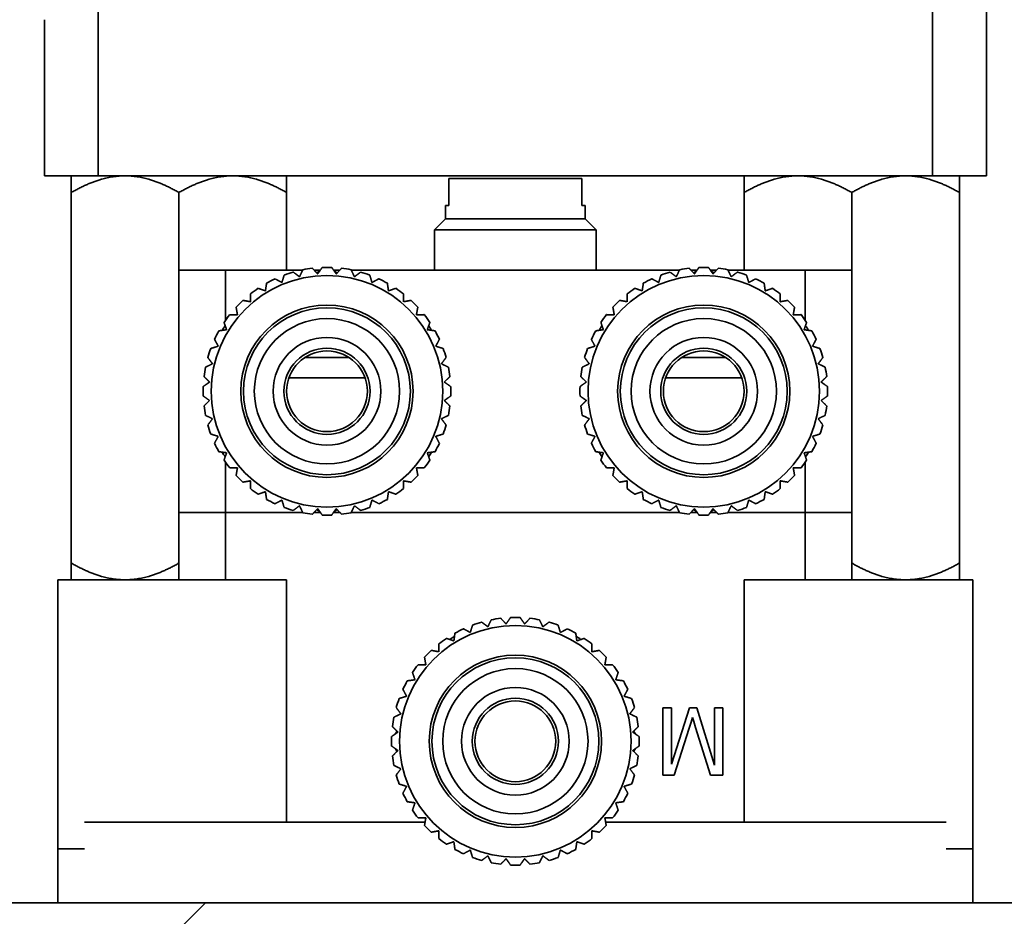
# Model space of a CAD drawing. Header units: millimetres. Extents: x 0 to 7128, y 0 to 5040.
# Tile 54 of 184: x 609 to 646, y 1532 to 1565. Entities that reach past the tile are written whole.
import ezdxf

# ---------------------------------------------------------------- set-up
doc = ezdxf.new("R2010")
doc.units = ezdxf.units.MM
doc.header["$LTSCALE"] = 12
doc.layers.add('Spigoli visibili(ISO)', color=7, linetype='Continuous', lineweight=35)
doc.layers.add('Tratteggio', color=7, linetype='Continuous', lineweight=9, true_color=0x1e1e47)

msp = doc.modelspace()

# ---------------------------------------------------------------- hatches: boundary and pattern name
at = {"layer": 'Tratteggio'}
h = msp.add_hatch(dxfattribs=at)
h.set_pattern_fill('ANSI31', color=256, scale=304.8, angle=15, style=0)
h.set_pattern_definition([(60, (0, 0), (-32.99556, 19.05), [])])
edge = h.paths.add_edge_path()
edge.add_line((723.683, 1715.151), (531.683, 1715.151))
edge.add_line((531.683, 1715.151), (531.683, 1521.151))
edge.add_line((531.683, 1521.151), (531.683, 1517.151))
edge.add_line((531.683, 1517.151), (535.683, 1517.151))
edge.add_line((535.683, 1517.151), (559.683, 1517.151))
edge.add_line((559.683, 1517.151), (559.683, 1527.151))
edge.add_line((559.683, 1527.151), (559.683, 1598.151))
edge.add_line((559.683, 1598.151), (545.683, 1598.151))
edge.add_line((545.683, 1598.151), (544.683, 1598.151))
edge.add_ellipse((544.683, 1602.151), major_axis=(-4, 0), ratio=1, start_angle=0, end_angle=90, ccw=False)
edge.add_line((540.683, 1602.151), (540.683, 1603.151))
edge.add_line((540.683, 1603.151), (540.683, 1634.151))
edge.add_line((540.683, 1634.151), (540.683, 1635.151))
edge.add_ellipse((544.683, 1635.151), major_axis=(0, 4), ratio=1, start_angle=0, end_angle=90, ccw=False)
edge.add_line((544.683, 1639.151), (545.683, 1639.151))
edge.add_line((545.683, 1639.151), (709.683, 1639.151))
edge.add_line((709.683, 1639.151), (710.683, 1639.151))
edge.add_ellipse((710.683, 1635.151), major_axis=(4, 0), ratio=1, start_angle=0, end_angle=90, ccw=False)
edge.add_line((714.683, 1635.151), (714.683, 1634.151))
edge.add_line((714.683, 1634.151), (714.683, 1603.151))
edge.add_line((714.683, 1603.151), (714.683, 1602.151))
edge.add_ellipse((710.683, 1602.151), major_axis=(0, -4), ratio=1, start_angle=0, end_angle=90, ccw=False)
edge.add_line((710.683, 1598.151), (709.683, 1598.151))
edge.add_line((709.683, 1598.151), (695.683, 1598.151))
edge.add_line((695.683, 1598.151), (695.683, 1527.151))
edge.add_line((695.683, 1527.151), (695.683, 1517.151))
edge.add_line((695.683, 1517.151), (719.683, 1517.151))
edge.add_line((719.683, 1517.151), (723.683, 1517.151))
edge.add_line((723.683, 1517.151), (723.683, 1521.151))
edge.add_line((723.683, 1521.151), (723.683, 1715.151))
edge = h.paths.add_edge_path(flags=0)
edge.add_ellipse((567.683, 1690.151), major_axis=(0, 10), ratio=1, start_angle=0, end_angle=90)
edge.add_line((557.683, 1690.151), (557.683, 1665.151))
edge.add_ellipse((567.683, 1665.151), major_axis=(-10, 0), ratio=1, start_angle=0, end_angle=90)
edge.add_line((567.683, 1655.151), (687.683, 1655.151))
edge.add_ellipse((687.683, 1665.151), major_axis=(0, -10), ratio=1, start_angle=0, end_angle=90)
edge.add_line((697.683, 1665.151), (697.683, 1690.151))
edge.add_ellipse((687.683, 1690.151), major_axis=(10, 0), ratio=1, start_angle=0, end_angle=90)
edge.add_line((687.683, 1700.151), (567.683, 1700.151))
h = msp.add_hatch(dxfattribs=at)
h.set_pattern_fill('ANSI31', color=256, scale=304.8, style=0)
h.set_pattern_definition([(45, (0, 0), (-26.9408, 26.9408), [])])
h.paths.add_polyline_path([(690.183, 1625.151), (690.183, 1629.474), (690.183, 1630.151), (688.683, 1630.151), (688.183, 1630.151), (688.183, 1625.151)])
h.paths.add_polyline_path([(567.183, 1625.151), (567.183, 1630.151), (566.683, 1630.151), (565.183, 1630.151), (565.183, 1629.474), (565.183, 1625.151)])
edge = h.paths.add_edge_path()
edge.add_ellipse((569.183, 1534.151), major_axis=(0, -4), ratio=1, start_angle=270, end_angle=360)
edge.add_line((569.183, 1530.151), (686.183, 1530.151))
edge.add_ellipse((686.183, 1534.151), major_axis=(4, 0), ratio=1, start_angle=270, end_angle=360)
edge.add_line((690.183, 1534.151), (690.183, 1622.151))
edge.add_line((690.183, 1622.151), (688.183, 1622.151))
edge.add_line((688.183, 1622.151), (688.183, 1534.151))
edge.add_ellipse((686.183, 1534.151), major_axis=(0, -2), ratio=1, start_angle=0, end_angle=90, ccw=False)
edge.add_line((686.183, 1532.151), (569.183, 1532.151))
edge.add_ellipse((569.183, 1534.151), major_axis=(-2, 0), ratio=1, start_angle=0, end_angle=90, ccw=False)
edge.add_line((567.183, 1534.151), (567.183, 1622.151))
edge.add_line((567.183, 1622.151), (565.183, 1622.151))
edge.add_line((565.183, 1622.151), (565.183, 1534.151))

# ---------------------------------------------------------------- linework, layer by layer
at = {"layer": 'Spigoli visibili(ISO)'}
for p, q in [((643.183, 1579.151), (643.183, 1559.151)), ((645.183, 1559.151), (645.183, 1579.151)), ((612.183, 1559.151), (612.183, 1565.301)), ((610.183, 1564.951), (610.183, 1559.151)), ((610.183, 1559.151), (612.183, 1559.151)), ((612.183, 1559.151), (643.183, 1559.151)), ((625.209, 1559.051), (630.156, 1559.051)), ((625.209, 1559.051), (625.209, 1558.051)), ((630.156, 1558.051), (630.156, 1559.051)), ((643.183, 1559.151), (645.183, 1559.151)), ((611.183, 1544.77), (611.183, 1558.532)), ((615.183, 1558.532), (615.183, 1546.651)), ((619.183, 1558.532), (619.183, 1555.651)), ((636.183, 1555.651), (636.183, 1558.532)), ((640.183, 1558.532), (640.183, 1546.651)), ((644.183, 1558.532), (644.183, 1544.77)), ((625.083, 1558.051), (625.209, 1558.051)), ((625.083, 1557.551), (625.083, 1558.051)), ((630.156, 1558.051), (630.283, 1558.051)), ((630.283, 1557.551), (630.283, 1558.051)), ((625.083, 1557.551), (624.683, 1557.151)), ((630.283, 1557.551), (625.083, 1557.551)), ((630.283, 1557.551), (630.683, 1557.151)), ((630.683, 1557.151), (624.683, 1557.151)), ((624.683, 1555.651), (624.683, 1557.151)), ((630.683, 1555.651), (630.683, 1557.151)), ((615.184, 1555.651), (615.184, 1546.651)), ((615.184, 1555.651), (616.91, 1555.651)), ((616.91, 1555.651), (616.91, 1553.783)), ((619.782, 1555.651), (616.91, 1555.651)), ((620.438, 1555.651), (620.204, 1555.651)), ((621.161, 1555.651), (620.928, 1555.651)), ((633.782, 1555.651), (621.583, 1555.651)), ((634.438, 1555.651), (634.204, 1555.651)), ((635.161, 1555.651), (634.928, 1555.651)), ((638.455, 1555.651), (635.583, 1555.651)), ((638.455, 1555.651), (640.181, 1555.651)), ((638.455, 1555.651), (638.455, 1553.783)), ((640.181, 1555.651), (640.181, 1546.651)), ((621.512, 1552.401), (619.853, 1552.401)), ((635.512, 1552.401), (633.853, 1552.401)), ((622.071, 1551.651), (619.268, 1551.651)), ((622.071, 1551.651), (622.09, 1551.67)), ((633.294, 1551.651), (633.275, 1551.67)), ((636.097, 1551.651), (633.294, 1551.651)), ((616.91, 1548.519), (616.91, 1546.651)), ((638.455, 1548.519), (638.455, 1546.651)), ((615.183, 1544.151), (615.183, 1546.651)), ((616.912, 1546.651), (615.183, 1546.651)), ((616.912, 1546.651), (619.782, 1546.651)), ((616.912, 1546.651), (616.912, 1544.151)), ((620.204, 1546.651), (620.438, 1546.651)), ((620.928, 1546.651), (621.161, 1546.651)), ((621.583, 1546.651), (633.782, 1546.651)), ((634.204, 1546.651), (634.438, 1546.651)), ((634.928, 1546.651), (635.161, 1546.651)), ((635.583, 1546.651), (638.453, 1546.651)), ((640.183, 1546.651), (638.453, 1546.651)), ((638.453, 1544.151), (638.453, 1546.651)), ((640.183, 1546.651), (640.183, 1544.151)), ((610.683, 1544.151), (612.683, 1544.151)), ((610.683, 1544.151), (610.683, 1534.151)), ((617.183, 1544.151), (612.683, 1544.151)), ((617.183, 1544.151), (619.183, 1544.151)), ((619.183, 1535.151), (619.183, 1544.151)), ((636.183, 1544.151), (638.183, 1544.151)), ((636.183, 1544.151), (636.183, 1535.151)), ((642.683, 1544.151), (638.183, 1544.151)), ((642.683, 1544.151), (644.683, 1544.151)), ((644.683, 1534.151), (644.683, 1544.151)), ((633.168, 1539.393), (633.481, 1539.393)), ((633.168, 1536.894), (633.168, 1539.393)), ((633.481, 1537.304), (634.156, 1539.393)), ((633.481, 1539.393), (633.481, 1537.304)), ((634.156, 1539.393), (634.421, 1539.393)), ((634.421, 1539.393), (635.086, 1537.265)), ((635.086, 1537.265), (635.086, 1539.393)), ((635.086, 1539.393), (635.398, 1539.393)), ((635.398, 1539.393), (635.398, 1536.894)), ((634.218, 1538.867), (634.143, 1538.634)), ((634.269, 1539.036), (634.218, 1538.867)), ((634.315, 1538.882), (634.269, 1539.036)), ((634.381, 1538.665), (634.315, 1538.882)), ((634.143, 1538.634), (633.578, 1536.894)), ((634.937, 1536.894), (634.381, 1538.665)), ((633.578, 1536.894), (633.168, 1536.894)), ((635.398, 1536.894), (634.937, 1536.894)), ((611.67, 1535.151), (613.683, 1535.151)), ((624.329, 1535.151), (613.683, 1535.151)), ((641.683, 1535.151), (631.036, 1535.151)), ((641.683, 1535.151), (643.695, 1535.151)), ((610.683, 1534.151), (610.683, 1532.151)), ((611.67, 1534.151), (610.683, 1534.151)), ((644.683, 1534.151), (643.695, 1534.151)), ((644.683, 1532.151), (644.683, 1534.151)), ((686.183, 1532.151), (569.183, 1532.151))]:
    msp.add_line(p, q, dxfattribs=at)
for centre, radius in [((620.683, 1551.151), 4.3), ((634.683, 1551.151), 4.3), ((620.683, 1551.151), 3.2), ((620.683, 1551.151), 3.1), ((634.683, 1551.151), 3.2), ((634.683, 1551.151), 3.1), ((620.683, 1551.151), 2.7), ((634.683, 1551.151), 2.7), ((620.683, 1551.151), 2), ((634.683, 1551.151), 2), ((620.683, 1551.151), 1.6), ((634.683, 1551.151), 1.6), ((620.683, 1551.151), 1.5), ((634.683, 1551.151), 1.5), ((627.683, 1538.151), 4.3), ((627.683, 1538.151), 3.2), ((627.683, 1538.151), 3.1), ((627.683, 1538.151), 2.7), ((627.683, 1538.151), 2), ((627.683, 1538.151), 1.6), ((627.683, 1538.151), 1.5)]:
    msp.add_circle(centre, radius, dxfattribs=at)
for centre, radius, start, end in [((620.683, 1551.151), 4.6, 96.7892, 101.2108), ((620.683, 1551.151), 4.6, 87.7892, 92.2108), ((620.683, 1551.151), 4.6, 78.7892, 83.2108), ((634.683, 1551.151), 4.6, 96.7892, 101.2108), ((634.683, 1551.151), 4.6, 87.7892, 92.2108), ((634.683, 1551.151), 4.6, 78.7892, 83.2108), ((620.683, 1551.151), 4.6, 114.7892, 119.2108), ((620.683, 1551.151), 4.6, 105.7892, 110.2108), ((620.683, 1551.151), 4.6, 69.7892, 74.2108), ((620.683, 1551.151), 4.6, 60.7892, 65.2108), ((634.683, 1551.151), 4.6, 114.7892, 119.2108), ((634.683, 1551.151), 4.6, 105.7892, 110.2108), ((634.683, 1551.151), 4.6, 69.7892, 74.2108), ((634.683, 1551.151), 4.6, 60.7892, 65.2108), ((620.683, 1551.151), 4.6, 123.7892, 128.2108), ((620.683, 1551.151), 4.6, 51.7892, 56.2108), ((634.683, 1551.151), 4.6, 123.7892, 128.2108), ((634.683, 1551.151), 4.6, 51.7892, 56.2108), ((620.683, 1551.151), 4.6, 132.7892, 137.2108), ((620.683, 1551.151), 4.6, 42.7892, 47.2108), ((634.683, 1551.151), 4.6, 132.7892, 137.2108), ((634.683, 1551.151), 4.6, 42.7892, 47.2108), ((620.683, 1551.151), 4.6, 141.7892, 146.2108), ((620.683, 1551.151), 4.6, 33.7892, 38.2108), ((634.683, 1551.151), 4.6, 141.7892, 146.2108), ((634.683, 1551.151), 4.6, 33.7892, 38.2108), ((620.683, 1551.151), 4.5, 147.266, 149.8161), ((620.683, 1551.151), 4.5, 30.1839, 32.734), ((634.683, 1551.151), 4.5, 147.266, 149.8161), ((634.683, 1551.151), 4.5, 30.1839, 32.734), ((620.683, 1551.151), 4.6, 150.7892, 155.2108), ((620.683, 1551.151), 4.6, 24.7892, 29.2108), ((634.683, 1551.151), 4.6, 150.7892, 155.2108), ((634.683, 1551.151), 4.6, 24.7892, 29.2108), ((620.683, 1551.151), 4.6, 159.7892, 164.2108), ((620.683, 1551.151), 4.6, 15.7892, 20.2108), ((634.683, 1551.151), 4.6, 159.7892, 164.2108), ((634.683, 1551.151), 4.6, 15.7892, 20.2108), ((620.683, 1551.151), 4.6, 168.7892, 173.2108), ((620.683, 1551.151), 4.6, 6.7892, 11.2108), ((634.683, 1551.151), 4.6, 168.7892, 173.2108), ((634.683, 1551.151), 4.6, 6.7892, 11.2108), ((620.683, 1551.151), 4.6, 177.7892, 182.2108), ((620.683, 1551.151), 4.6, 357.7892, 2.2108), ((634.683, 1551.151), 4.6, 177.7892, 182.2108), ((634.683, 1551.151), 4.6, 357.7892, 2.2108), ((620.683, 1551.151), 4.6, 186.7892, 191.2108), ((620.683, 1551.151), 4.6, 348.7892, 353.2108), ((634.683, 1551.151), 4.6, 186.7892, 191.2108), ((634.683, 1551.151), 4.6, 348.7892, 353.2108), ((620.683, 1551.151), 4.6, 195.7892, 200.2108), ((620.683, 1551.151), 4.6, 339.7892, 344.2108), ((634.683, 1551.151), 4.6, 195.7892, 200.2108), ((634.683, 1551.151), 4.6, 339.7892, 344.2108), ((620.683, 1551.151), 4.6, 204.7892, 209.2108), ((620.683, 1551.151), 4.6, 330.7892, 335.2108), ((634.683, 1551.151), 4.6, 204.7892, 209.2108), ((634.683, 1551.151), 4.6, 330.7892, 335.2108), ((620.683, 1551.151), 4.5, 210.1839, 212.734), ((620.683, 1551.151), 4.5, 327.266, 329.8161), ((634.683, 1551.151), 4.5, 210.1839, 212.734), ((634.683, 1551.151), 4.5, 327.266, 329.8161), ((620.683, 1551.151), 4.6, 213.7892, 218.2108), ((620.683, 1551.151), 4.6, 321.7892, 326.2108), ((634.683, 1551.151), 4.6, 213.7892, 218.2108), ((634.683, 1551.151), 4.6, 321.7892, 326.2108), ((620.683, 1551.151), 4.6, 222.7892, 227.2108), ((620.683, 1551.151), 4.6, 312.7892, 317.2108), ((634.683, 1551.151), 4.6, 222.7892, 227.2108), ((634.683, 1551.151), 4.6, 312.7892, 317.2108), ((620.683, 1551.151), 4.6, 231.7892, 236.2108), ((620.683, 1551.151), 4.6, 303.7892, 308.2108), ((634.683, 1551.151), 4.6, 231.7892, 236.2108), ((634.683, 1551.151), 4.6, 303.7892, 308.2108), ((620.683, 1551.151), 4.6, 240.7892, 245.2108), ((620.683, 1551.151), 4.6, 249.7892, 254.2108), ((620.683, 1551.151), 4.6, 285.7892, 290.2108), ((620.683, 1551.151), 4.6, 294.7892, 299.2108), ((634.683, 1551.151), 4.6, 240.7892, 245.2108), ((634.683, 1551.151), 4.6, 249.7892, 254.2108), ((634.683, 1551.151), 4.6, 285.7892, 290.2108), ((634.683, 1551.151), 4.6, 294.7892, 299.2108), ((620.683, 1551.151), 4.6, 258.7892, 263.2108), ((620.683, 1551.151), 4.6, 267.7892, 272.2108), ((620.683, 1551.151), 4.6, 276.7892, 281.2108), ((634.683, 1551.151), 4.6, 258.7892, 263.2108), ((634.683, 1551.151), 4.6, 267.7892, 272.2108), ((634.683, 1551.151), 4.6, 276.7892, 281.2108), ((627.683, 1538.151), 4.6, 105.7892, 110.2108), ((627.683, 1538.151), 4.6, 96.7892, 101.2108), ((627.683, 1538.151), 4.6, 87.7892, 92.2108), ((627.683, 1538.151), 4.6, 78.7892, 83.2108), ((627.683, 1538.151), 4.6, 69.7892, 74.2108), ((627.683, 1538.151), 4.6, 114.7892, 119.2108), ((627.683, 1538.151), 4.6, 60.7892, 65.2108), ((627.683, 1538.151), 4.6, 123.7892, 128.2108), ((627.683, 1538.151), 4.5, 120.1839, 122.734), ((627.683, 1538.151), 4.5, 57.266, 59.8161), ((627.683, 1538.151), 4.6, 51.7892, 56.2108), ((627.683, 1538.151), 4.6, 132.7892, 137.2108), ((627.683, 1538.151), 4.6, 42.7892, 47.2108), ((627.683, 1538.151), 4.6, 141.7892, 146.2108), ((627.683, 1538.151), 4.6, 33.7892, 38.2108), ((627.683, 1538.151), 4.6, 150.7892, 155.2108), ((627.683, 1538.151), 4.6, 24.7892, 29.2108), ((627.683, 1538.151), 4.6, 159.7892, 164.2108), ((627.683, 1538.151), 4.6, 15.7892, 20.2108), ((627.683, 1538.151), 4.6, 168.7892, 173.2108), ((627.683, 1538.151), 4.6, 6.7892, 11.2108), ((627.683, 1538.151), 4.6, 177.7892, 182.2108), ((627.683, 1538.151), 4.6, 357.7892, 2.2108), ((627.683, 1538.151), 4.6, 186.7892, 191.2108), ((627.683, 1538.151), 4.6, 348.7892, 353.2108), ((627.683, 1538.151), 4.6, 195.7892, 200.2108), ((627.683, 1538.151), 4.6, 339.7892, 344.2108), ((627.683, 1538.151), 4.6, 204.7892, 209.2108), ((627.683, 1538.151), 4.6, 330.7892, 335.2108), ((627.683, 1538.151), 4.6, 213.7892, 218.2108), ((627.683, 1538.151), 4.6, 321.7892, 326.2108), ((627.683, 1538.151), 4.6, 222.7892, 227.2108), ((627.683, 1538.151), 4.6, 312.7892, 317.2108), ((627.683, 1538.151), 4.6, 231.7892, 236.2108), ((627.683, 1538.151), 4.6, 303.7892, 308.2108), ((627.683, 1538.151), 4.6, 240.7892, 245.2108), ((627.683, 1538.151), 4.6, 294.7892, 299.2108), ((627.683, 1538.151), 4.6, 249.7892, 254.2108), ((627.683, 1538.151), 4.6, 285.7892, 290.2108), ((627.683, 1538.151), 4.6, 258.7892, 263.2108), ((627.683, 1538.151), 4.6, 267.7892, 272.2108), ((627.683, 1538.151), 4.6, 276.7892, 281.2108)]:
    msp.add_arc(centre, radius, start, end, dxfattribs=at)
for points, weights in [([(611.183, 1559.151), (611.183, 1559.151), (611.183, 1558.532)], [1, 1.15755916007, 1.24373961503]), ([(611.183, 1558.532), (612.254, 1559.151), (613.183, 1559.151)], [1.24373961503, 1.15755916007, 1]), ([(613.183, 1559.151), (614.111, 1559.151), (615.183, 1558.532)], [1, 1.15755916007, 1.24373961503]), ([(615.183, 1558.532), (616.254, 1559.151), (617.183, 1559.151)], [1.24373961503, 1.15755916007, 1]), ([(617.183, 1559.151), (618.111, 1559.151), (619.183, 1558.532)], [1, 1.15755916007, 1.24373961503]), ([(619.183, 1558.532), (619.183, 1559.151), (619.183, 1559.151)], [1.24373961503, 1.15755916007, 1]), ([(636.183, 1559.151), (636.183, 1559.151), (636.183, 1558.532)], [1, 1.15755916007, 1.24373961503]), ([(636.183, 1558.532), (637.254, 1559.151), (638.183, 1559.151)], [1.24373961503, 1.15755916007, 1]), ([(638.183, 1559.151), (639.111, 1559.151), (640.183, 1558.532)], [1, 1.15755916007, 1.24373961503]), ([(640.183, 1558.532), (641.254, 1559.151), (642.183, 1559.151)], [1.24373961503, 1.15755916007, 1]), ([(642.183, 1559.151), (643.111, 1559.151), (644.183, 1558.532)], [1, 1.15755916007, 1.24373961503]), ([(644.183, 1558.532), (644.183, 1559.151), (644.183, 1559.151)], [1.24373961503, 1.15755916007, 1]), ([(619.662, 1555.404), (619.723, 1555.53), (619.788, 1555.663)], [1.0894055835, 1.09291981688, 1.09530917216]), ([(620.139, 1555.719), (620.242, 1555.612), (620.339, 1555.511)], [1.09530917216, 1.09291981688, 1.0894055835]), ([(620.302, 1555.55), (620.356, 1555.581), (620.411, 1555.613)], [1.00485395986, 1.00340557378, 1.00175804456]), ([(620.339, 1555.511), (620.42, 1555.626), (620.505, 1555.748)], [1.0894055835, 1.09291981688, 1.09530917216]), ([(620.86, 1555.748), (620.945, 1555.626), (621.026, 1555.511)], [1.09530917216, 1.09291981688, 1.0894055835]), ([(620.954, 1555.613), (621.009, 1555.581), (621.063, 1555.55)], [1.00175804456, 1.00340557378, 1.00485395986]), ([(621.026, 1555.511), (621.124, 1555.612), (621.226, 1555.719)], [1.0894055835, 1.09291981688, 1.09530917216]), ([(621.577, 1555.663), (621.642, 1555.53), (621.704, 1555.404)], [1.09530917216, 1.09291981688, 1.0894055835]), ([(633.662, 1555.404), (633.723, 1555.53), (633.788, 1555.663)], [1.0894055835, 1.09291981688, 1.09530917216]), ([(634.139, 1555.719), (634.242, 1555.612), (634.339, 1555.511)], [1.09530917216, 1.09291981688, 1.0894055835]), ([(634.302, 1555.55), (634.356, 1555.581), (634.411, 1555.613)], [1.00485395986, 1.00340557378, 1.00175804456]), ([(634.339, 1555.511), (634.42, 1555.626), (634.505, 1555.748)], [1.0894055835, 1.09291981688, 1.09530917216]), ([(634.86, 1555.748), (634.945, 1555.626), (635.026, 1555.511)], [1.09530917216, 1.09291981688, 1.0894055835]), ([(634.954, 1555.613), (635.009, 1555.581), (635.063, 1555.55)], [1.00175804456, 1.00340557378, 1.00485395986]), ([(635.026, 1555.511), (635.124, 1555.612), (635.226, 1555.719)], [1.0894055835, 1.09291981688, 1.09530917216]), ([(635.577, 1555.663), (635.642, 1555.53), (635.704, 1555.404)], [1.09530917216, 1.09291981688, 1.0894055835]), ([(618.754, 1555.327), (618.885, 1555.258), (619.009, 1555.192)], [1.09530917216, 1.09291981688, 1.0894055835]), ([(619.009, 1555.192), (619.05, 1555.326), (619.093, 1555.468)], [1.0894055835, 1.09291981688, 1.09530917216]), ([(619.431, 1555.577), (619.549, 1555.488), (619.662, 1555.404)], [1.09530917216, 1.09291981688, 1.0894055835]), ([(621.704, 1555.404), (621.816, 1555.488), (621.934, 1555.577)], [1.0894055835, 1.09291981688, 1.09530917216]), ([(622.272, 1555.468), (622.315, 1555.326), (622.356, 1555.192)], [1.09530917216, 1.09291981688, 1.0894055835]), ([(622.356, 1555.192), (622.481, 1555.258), (622.611, 1555.327)], [1.0894055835, 1.09291981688, 1.09530917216]), ([(632.754, 1555.327), (632.885, 1555.258), (633.009, 1555.192)], [1.09530917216, 1.09291981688, 1.0894055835]), ([(633.009, 1555.192), (633.05, 1555.326), (633.093, 1555.468)], [1.0894055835, 1.09291981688, 1.09530917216]), ([(633.431, 1555.577), (633.549, 1555.488), (633.662, 1555.404)], [1.09530917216, 1.09291981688, 1.0894055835]), ([(635.704, 1555.404), (635.816, 1555.488), (635.934, 1555.577)], [1.0894055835, 1.09291981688, 1.09530917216]), ([(636.272, 1555.468), (636.315, 1555.326), (636.356, 1555.192)], [1.09530917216, 1.09291981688, 1.0894055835]), ([(636.356, 1555.192), (636.481, 1555.258), (636.611, 1555.327)], [1.0894055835, 1.09291981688, 1.09530917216]), ([(618.124, 1554.974), (618.264, 1554.926), (618.397, 1554.88)], [1.09530917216, 1.09291981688, 1.0894055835]), ([(618.397, 1554.88), (618.417, 1555.019), (618.438, 1555.166)], [1.0894055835, 1.09291981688, 1.09530917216]), ([(622.928, 1555.166), (622.948, 1555.019), (622.968, 1554.88)], [1.09530917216, 1.09291981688, 1.0894055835]), ([(622.968, 1554.88), (623.101, 1554.926), (623.241, 1554.974)], [1.0894055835, 1.09291981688, 1.09530917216]), ([(632.124, 1554.974), (632.264, 1554.926), (632.397, 1554.88)], [1.09530917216, 1.09291981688, 1.0894055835]), ([(632.397, 1554.88), (632.417, 1555.019), (632.438, 1555.166)], [1.0894055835, 1.09291981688, 1.09530917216]), ([(636.928, 1555.166), (636.948, 1555.019), (636.968, 1554.88)], [1.09530917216, 1.09291981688, 1.0894055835]), ([(636.968, 1554.88), (637.101, 1554.926), (637.241, 1554.974)], [1.0894055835, 1.09291981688, 1.09530917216]), ([(617.558, 1554.527), (617.704, 1554.501), (617.842, 1554.477)], [1.09530917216, 1.09291981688, 1.0894055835]), ([(617.842, 1554.477), (617.84, 1554.617), (617.837, 1554.765)], [1.0894055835, 1.09291981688, 1.09530917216]), ([(623.528, 1554.765), (623.525, 1554.617), (623.523, 1554.477)], [1.09530917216, 1.09291981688, 1.0894055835]), ([(623.523, 1554.477), (623.662, 1554.501), (623.807, 1554.527)], [1.0894055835, 1.09291981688, 1.09530917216]), ([(631.558, 1554.527), (631.704, 1554.501), (631.842, 1554.477)], [1.09530917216, 1.09291981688, 1.0894055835]), ([(631.842, 1554.477), (631.84, 1554.617), (631.837, 1554.765)], [1.0894055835, 1.09291981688, 1.09530917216]), ([(637.528, 1554.765), (637.525, 1554.617), (637.523, 1554.477)], [1.09530917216, 1.09291981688, 1.0894055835]), ([(637.523, 1554.477), (637.662, 1554.501), (637.807, 1554.527)], [1.0894055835, 1.09291981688, 1.09530917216]), ([(617.357, 1553.991), (617.333, 1554.13), (617.307, 1554.276)], [1.0894055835, 1.09291981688, 1.09530917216]), ([(624.058, 1554.276), (624.033, 1554.13), (624.008, 1553.991)], [1.09530917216, 1.09291981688, 1.0894055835]), ([(631.357, 1553.991), (631.333, 1554.13), (631.307, 1554.276)], [1.0894055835, 1.09291981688, 1.09530917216]), ([(638.058, 1554.276), (638.033, 1554.13), (638.008, 1553.991)], [1.09530917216, 1.09291981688, 1.0894055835]), ([(617.068, 1553.996), (617.216, 1553.994), (617.357, 1553.991)], [1.09530917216, 1.09291981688, 1.0894055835]), ([(624.008, 1553.991), (624.149, 1553.994), (624.297, 1553.996)], [1.0894055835, 1.09291981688, 1.09530917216]), ([(631.068, 1553.996), (631.216, 1553.994), (631.357, 1553.991)], [1.09530917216, 1.09291981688, 1.0894055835]), ([(638.008, 1553.991), (638.149, 1553.994), (638.297, 1553.996)], [1.0894055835, 1.09291981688, 1.09530917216]), ([(616.668, 1553.396), (616.814, 1553.417), (616.954, 1553.436)], [1.09530917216, 1.09291981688, 1.0894055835]), ([(616.954, 1553.436), (616.908, 1553.569), (616.86, 1553.709)], [1.0894055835, 1.09291981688, 1.09530917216]), ([(616.897, 1553.584), (616.899, 1553.586), (616.902, 1553.587)], [1, 1.00007062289, 1.00014092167]), ([(624.506, 1553.709), (624.457, 1553.569), (624.412, 1553.436)], [1.09530917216, 1.09291981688, 1.0894055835]), ([(624.412, 1553.436), (624.551, 1553.417), (624.698, 1553.396)], [1.0894055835, 1.09291981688, 1.09530917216]), ([(624.463, 1553.587), (624.466, 1553.586), (624.468, 1553.584)], [1.00014092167, 1.00007062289, 1]), ([(630.668, 1553.396), (630.814, 1553.417), (630.954, 1553.436)], [1.09530917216, 1.09291981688, 1.0894055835]), ([(630.954, 1553.436), (630.908, 1553.569), (630.86, 1553.709)], [1.0894055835, 1.09291981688, 1.09530917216]), ([(630.897, 1553.584), (630.899, 1553.586), (630.902, 1553.587)], [1, 1.00007062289, 1.00014092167]), ([(638.506, 1553.709), (638.457, 1553.569), (638.412, 1553.436)], [1.09530917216, 1.09291981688, 1.0894055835]), ([(638.412, 1553.436), (638.551, 1553.417), (638.698, 1553.396)], [1.0894055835, 1.09291981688, 1.09530917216]), ([(638.463, 1553.587), (638.466, 1553.586), (638.468, 1553.584)], [1.00014092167, 1.00007062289, 1]), ([(616.642, 1552.825), (616.576, 1552.949), (616.506, 1553.08)], [1.0894055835, 1.09291981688, 1.09530917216]), ([(624.859, 1553.08), (624.789, 1552.949), (624.723, 1552.825)], [1.09530917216, 1.09291981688, 1.0894055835]), ([(630.642, 1552.825), (630.576, 1552.949), (630.506, 1553.08)], [1.0894055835, 1.09291981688, 1.09530917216]), ([(638.859, 1553.08), (638.789, 1552.949), (638.723, 1552.825)], [1.09530917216, 1.09291981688, 1.0894055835]), ([(616.366, 1552.74), (616.507, 1552.783), (616.642, 1552.825)], [1.09530917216, 1.09291981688, 1.0894055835]), ([(624.723, 1552.825), (624.858, 1552.783), (624.999, 1552.74)], [1.0894055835, 1.09291981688, 1.09530917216]), ([(630.366, 1552.74), (630.507, 1552.783), (630.642, 1552.825)], [1.09530917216, 1.09291981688, 1.0894055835]), ([(638.723, 1552.825), (638.858, 1552.783), (638.999, 1552.74)], [1.0894055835, 1.09291981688, 1.09530917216]), ([(616.43, 1552.172), (616.345, 1552.284), (616.256, 1552.403)], [1.0894055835, 1.09291981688, 1.09530917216]), ([(625.109, 1552.403), (625.02, 1552.284), (624.935, 1552.172)], [1.09530917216, 1.09291981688, 1.0894055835]), ([(630.43, 1552.172), (630.345, 1552.284), (630.256, 1552.403)], [1.0894055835, 1.09291981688, 1.09530917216]), ([(639.109, 1552.403), (639.02, 1552.284), (638.935, 1552.172)], [1.09530917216, 1.09291981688, 1.0894055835]), ([(616.17, 1552.045), (616.303, 1552.11), (616.43, 1552.172)], [1.09530917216, 1.09291981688, 1.0894055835]), ([(624.935, 1552.172), (625.062, 1552.11), (625.195, 1552.045)], [1.0894055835, 1.09291981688, 1.09530917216]), ([(630.17, 1552.045), (630.303, 1552.11), (630.43, 1552.172)], [1.09530917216, 1.09291981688, 1.0894055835]), ([(638.935, 1552.172), (639.062, 1552.11), (639.195, 1552.045)], [1.0894055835, 1.09291981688, 1.09530917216]), ([(616.323, 1551.494), (616.221, 1551.592), (616.115, 1551.695)], [1.0894055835, 1.09291981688, 1.09530917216]), ([(625.25, 1551.695), (625.144, 1551.592), (625.043, 1551.494)], [1.09530917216, 1.09291981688, 1.0894055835]), ([(630.323, 1551.494), (630.221, 1551.592), (630.115, 1551.695)], [1.0894055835, 1.09291981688, 1.09530917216]), ([(639.25, 1551.695), (639.144, 1551.592), (639.043, 1551.494)], [1.09530917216, 1.09291981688, 1.0894055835]), ([(616.086, 1551.328), (616.207, 1551.413), (616.323, 1551.494)], [1.09530917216, 1.09291981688, 1.0894055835]), ([(625.043, 1551.494), (625.158, 1551.413), (625.279, 1551.328)], [1.0894055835, 1.09291981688, 1.09530917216]), ([(630.086, 1551.328), (630.207, 1551.413), (630.323, 1551.494)], [1.09530917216, 1.09291981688, 1.0894055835]), ([(639.043, 1551.494), (639.158, 1551.413), (639.279, 1551.328)], [1.0894055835, 1.09291981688, 1.09530917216]), ([(616.323, 1550.808), (616.207, 1550.889), (616.086, 1550.974)], [1.0894055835, 1.09291981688, 1.09530917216]), ([(625.279, 1550.974), (625.158, 1550.889), (625.043, 1550.808)], [1.09530917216, 1.09291981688, 1.0894055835]), ([(630.323, 1550.808), (630.207, 1550.889), (630.086, 1550.974)], [1.0894055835, 1.09291981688, 1.09530917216]), ([(639.279, 1550.974), (639.158, 1550.889), (639.043, 1550.808)], [1.09530917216, 1.09291981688, 1.0894055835]), ([(616.115, 1550.607), (616.221, 1550.71), (616.323, 1550.808)], [1.09530917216, 1.09291981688, 1.0894055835]), ([(625.043, 1550.808), (625.144, 1550.71), (625.25, 1550.607)], [1.0894055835, 1.09291981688, 1.09530917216]), ([(630.115, 1550.607), (630.221, 1550.71), (630.323, 1550.808)], [1.09530917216, 1.09291981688, 1.0894055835]), ([(639.043, 1550.808), (639.144, 1550.71), (639.25, 1550.607)], [1.0894055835, 1.09291981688, 1.09530917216]), ([(616.43, 1550.13), (616.303, 1550.192), (616.17, 1550.257)], [1.0894055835, 1.09291981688, 1.09530917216]), ([(616.256, 1549.899), (616.345, 1550.018), (616.43, 1550.13)], [1.09530917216, 1.09291981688, 1.0894055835]), ([(625.195, 1550.257), (625.062, 1550.192), (624.935, 1550.13)], [1.09530917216, 1.09291981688, 1.0894055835]), ([(624.935, 1550.13), (625.02, 1550.018), (625.109, 1549.899)], [1.0894055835, 1.09291981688, 1.09530917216]), ([(630.43, 1550.13), (630.303, 1550.192), (630.17, 1550.257)], [1.0894055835, 1.09291981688, 1.09530917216]), ([(630.256, 1549.899), (630.345, 1550.018), (630.43, 1550.13)], [1.09530917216, 1.09291981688, 1.0894055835]), ([(639.195, 1550.257), (639.062, 1550.192), (638.935, 1550.13)], [1.09530917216, 1.09291981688, 1.0894055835]), ([(638.935, 1550.13), (639.02, 1550.018), (639.109, 1549.899)], [1.0894055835, 1.09291981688, 1.09530917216]), ([(616.642, 1549.477), (616.507, 1549.519), (616.366, 1549.562)], [1.0894055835, 1.09291981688, 1.09530917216]), ([(616.506, 1549.222), (616.576, 1549.353), (616.642, 1549.477)], [1.09530917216, 1.09291981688, 1.0894055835]), ([(624.999, 1549.562), (624.858, 1549.519), (624.723, 1549.477)], [1.09530917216, 1.09291981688, 1.0894055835]), ([(624.723, 1549.477), (624.789, 1549.353), (624.859, 1549.222)], [1.0894055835, 1.09291981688, 1.09530917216]), ([(630.642, 1549.477), (630.507, 1549.519), (630.366, 1549.562)], [1.0894055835, 1.09291981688, 1.09530917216]), ([(630.506, 1549.222), (630.576, 1549.353), (630.642, 1549.477)], [1.09530917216, 1.09291981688, 1.0894055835]), ([(638.999, 1549.562), (638.858, 1549.519), (638.723, 1549.477)], [1.09530917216, 1.09291981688, 1.0894055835]), ([(638.723, 1549.477), (638.789, 1549.353), (638.859, 1549.222)], [1.0894055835, 1.09291981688, 1.09530917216]), ([(616.954, 1548.866), (616.814, 1548.885), (616.668, 1548.906)], [1.0894055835, 1.09291981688, 1.09530917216]), ([(616.86, 1548.593), (616.908, 1548.733), (616.954, 1548.866)], [1.09530917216, 1.09291981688, 1.0894055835]), ([(616.902, 1548.715), (616.899, 1548.716), (616.897, 1548.718)], [1.00014092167, 1.00007062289, 1]), ([(624.698, 1548.906), (624.551, 1548.885), (624.412, 1548.866)], [1.09530917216, 1.09291981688, 1.0894055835]), ([(624.412, 1548.866), (624.457, 1548.733), (624.506, 1548.593)], [1.0894055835, 1.09291981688, 1.09530917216]), ([(624.468, 1548.718), (624.466, 1548.716), (624.463, 1548.715)], [1, 1.00007062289, 1.00014092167]), ([(630.954, 1548.866), (630.814, 1548.885), (630.668, 1548.906)], [1.0894055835, 1.09291981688, 1.09530917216]), ([(630.86, 1548.593), (630.908, 1548.733), (630.954, 1548.866)], [1.09530917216, 1.09291981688, 1.0894055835]), ([(630.902, 1548.715), (630.899, 1548.716), (630.897, 1548.718)], [1.00014092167, 1.00007062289, 1]), ([(638.698, 1548.906), (638.551, 1548.885), (638.412, 1548.866)], [1.09530917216, 1.09291981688, 1.0894055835]), ([(638.412, 1548.866), (638.457, 1548.733), (638.506, 1548.593)], [1.0894055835, 1.09291981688, 1.09530917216]), ([(638.468, 1548.718), (638.466, 1548.716), (638.463, 1548.715)], [1, 1.00007062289, 1.00014092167]), ([(617.357, 1548.311), (617.216, 1548.308), (617.068, 1548.306)], [1.0894055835, 1.09291981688, 1.09530917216]), ([(617.307, 1548.026), (617.333, 1548.172), (617.357, 1548.311)], [1.09530917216, 1.09291981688, 1.0894055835]), ([(624.008, 1548.311), (624.033, 1548.172), (624.058, 1548.026)], [1.0894055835, 1.09291981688, 1.09530917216]), ([(624.297, 1548.306), (624.149, 1548.308), (624.008, 1548.311)], [1.09530917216, 1.09291981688, 1.0894055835]), ([(631.357, 1548.311), (631.216, 1548.308), (631.068, 1548.306)], [1.0894055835, 1.09291981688, 1.09530917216]), ([(631.307, 1548.026), (631.333, 1548.172), (631.357, 1548.311)], [1.09530917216, 1.09291981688, 1.0894055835]), ([(638.008, 1548.311), (638.033, 1548.172), (638.058, 1548.026)], [1.0894055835, 1.09291981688, 1.09530917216]), ([(638.297, 1548.306), (638.149, 1548.308), (638.008, 1548.311)], [1.09530917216, 1.09291981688, 1.0894055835]), ([(617.842, 1547.825), (617.704, 1547.801), (617.558, 1547.775)], [1.0894055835, 1.09291981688, 1.09530917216]), ([(617.837, 1547.537), (617.84, 1547.685), (617.842, 1547.825)], [1.09530917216, 1.09291981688, 1.0894055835]), ([(623.523, 1547.825), (623.525, 1547.685), (623.528, 1547.537)], [1.0894055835, 1.09291981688, 1.09530917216]), ([(623.807, 1547.775), (623.662, 1547.801), (623.523, 1547.825)], [1.09530917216, 1.09291981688, 1.0894055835]), ([(631.842, 1547.825), (631.704, 1547.801), (631.558, 1547.775)], [1.0894055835, 1.09291981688, 1.09530917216]), ([(631.837, 1547.537), (631.84, 1547.685), (631.842, 1547.825)], [1.09530917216, 1.09291981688, 1.0894055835]), ([(637.523, 1547.825), (637.525, 1547.685), (637.528, 1547.537)], [1.0894055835, 1.09291981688, 1.09530917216]), ([(637.807, 1547.775), (637.662, 1547.801), (637.523, 1547.825)], [1.09530917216, 1.09291981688, 1.0894055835]), ([(618.397, 1547.422), (618.264, 1547.376), (618.124, 1547.328)], [1.0894055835, 1.09291981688, 1.09530917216]), ([(618.438, 1547.136), (618.417, 1547.283), (618.397, 1547.422)], [1.09530917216, 1.09291981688, 1.0894055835]), ([(622.968, 1547.422), (622.948, 1547.283), (622.928, 1547.136)], [1.0894055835, 1.09291981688, 1.09530917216]), ([(623.241, 1547.328), (623.101, 1547.376), (622.968, 1547.422)], [1.09530917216, 1.09291981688, 1.0894055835]), ([(632.397, 1547.422), (632.264, 1547.376), (632.124, 1547.328)], [1.0894055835, 1.09291981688, 1.09530917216]), ([(632.438, 1547.136), (632.417, 1547.283), (632.397, 1547.422)], [1.09530917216, 1.09291981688, 1.0894055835]), ([(636.968, 1547.422), (636.948, 1547.283), (636.928, 1547.136)], [1.0894055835, 1.09291981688, 1.09530917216]), ([(637.241, 1547.328), (637.101, 1547.376), (636.968, 1547.422)], [1.09530917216, 1.09291981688, 1.0894055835]), ([(619.009, 1547.11), (618.885, 1547.044), (618.754, 1546.975)], [1.0894055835, 1.09291981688, 1.09530917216]), ([(619.093, 1546.834), (619.05, 1546.976), (619.009, 1547.11)], [1.09530917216, 1.09291981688, 1.0894055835]), ([(619.662, 1546.898), (619.549, 1546.814), (619.431, 1546.725)], [1.0894055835, 1.09291981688, 1.09530917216]), ([(619.788, 1546.639), (619.723, 1546.772), (619.662, 1546.898)], [1.09530917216, 1.09291981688, 1.0894055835]), ([(621.704, 1546.898), (621.642, 1546.772), (621.577, 1546.639)], [1.0894055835, 1.09291981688, 1.09530917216]), ([(621.934, 1546.725), (621.816, 1546.814), (621.704, 1546.898)], [1.09530917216, 1.09291981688, 1.0894055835]), ([(622.356, 1547.11), (622.315, 1546.976), (622.272, 1546.834)], [1.0894055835, 1.09291981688, 1.09530917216]), ([(622.611, 1546.975), (622.481, 1547.044), (622.356, 1547.11)], [1.09530917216, 1.09291981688, 1.0894055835]), ([(633.009, 1547.11), (632.885, 1547.044), (632.754, 1546.975)], [1.0894055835, 1.09291981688, 1.09530917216]), ([(633.093, 1546.834), (633.05, 1546.976), (633.009, 1547.11)], [1.09530917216, 1.09291981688, 1.0894055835]), ([(633.662, 1546.898), (633.549, 1546.814), (633.431, 1546.725)], [1.0894055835, 1.09291981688, 1.09530917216]), ([(633.788, 1546.639), (633.723, 1546.772), (633.662, 1546.898)], [1.09530917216, 1.09291981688, 1.0894055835]), ([(635.704, 1546.898), (635.642, 1546.772), (635.577, 1546.639)], [1.0894055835, 1.09291981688, 1.09530917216]), ([(635.934, 1546.725), (635.816, 1546.814), (635.704, 1546.898)], [1.09530917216, 1.09291981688, 1.0894055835]), ([(636.356, 1547.11), (636.315, 1546.976), (636.272, 1546.834)], [1.0894055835, 1.09291981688, 1.09530917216]), ([(636.611, 1546.975), (636.481, 1547.044), (636.356, 1547.11)], [1.09530917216, 1.09291981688, 1.0894055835]), ([(620.339, 1546.791), (620.242, 1546.69), (620.139, 1546.583)], [1.0894055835, 1.09291981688, 1.09530917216]), ([(620.411, 1546.689), (620.356, 1546.721), (620.302, 1546.752)], [1.00175804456, 1.00340557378, 1.00485395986]), ([(620.505, 1546.554), (620.42, 1546.676), (620.339, 1546.791)], [1.09530917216, 1.09291981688, 1.0894055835]), ([(621.026, 1546.791), (620.945, 1546.676), (620.86, 1546.554)], [1.0894055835, 1.09291981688, 1.09530917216]), ([(621.063, 1546.752), (621.009, 1546.721), (620.954, 1546.689)], [1.00485395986, 1.00340557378, 1.00175804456]), ([(621.226, 1546.583), (621.124, 1546.69), (621.026, 1546.791)], [1.09530917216, 1.09291981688, 1.0894055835]), ([(634.339, 1546.791), (634.242, 1546.69), (634.139, 1546.583)], [1.0894055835, 1.09291981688, 1.09530917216]), ([(634.411, 1546.689), (634.356, 1546.721), (634.302, 1546.752)], [1.00175804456, 1.00340557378, 1.00485395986]), ([(634.505, 1546.554), (634.42, 1546.676), (634.339, 1546.791)], [1.09530917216, 1.09291981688, 1.0894055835]), ([(635.026, 1546.791), (634.945, 1546.676), (634.86, 1546.554)], [1.0894055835, 1.09291981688, 1.09530917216]), ([(635.063, 1546.752), (635.009, 1546.721), (634.954, 1546.689)], [1.00485395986, 1.00340557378, 1.00175804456]), ([(635.226, 1546.583), (635.124, 1546.69), (635.026, 1546.791)], [1.09530917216, 1.09291981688, 1.0894055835]), ([(613.183, 1544.151), (612.254, 1544.151), (611.183, 1544.77)], [1, 1.15755916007, 1.24373961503]), ([(611.183, 1544.77), (611.183, 1544.151), (611.183, 1544.151)], [1.24373961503, 1.15755916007, 1]), ([(615.183, 1544.77), (614.111, 1544.151), (613.183, 1544.151)], [1.24373961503, 1.15755916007, 1]), ([(642.183, 1544.151), (641.254, 1544.151), (640.183, 1544.77)], [1, 1.15755916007, 1.24373961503]), ([(644.183, 1544.77), (643.111, 1544.151), (642.183, 1544.151)], [1.24373961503, 1.15755916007, 1]), ([(644.183, 1544.151), (644.183, 1544.151), (644.183, 1544.77)], [1, 1.15755916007, 1.24373961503]), ([(626.093, 1542.468), (626.05, 1542.326), (626.009, 1542.192)], [1.09530917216, 1.09291981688, 1.0894055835]), ([(626.662, 1542.404), (626.549, 1542.488), (626.431, 1542.577)], [1.0894055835, 1.09291981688, 1.09530917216]), ([(626.788, 1542.663), (626.723, 1542.53), (626.662, 1542.404)], [1.09530917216, 1.09291981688, 1.0894055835]), ([(627.339, 1542.511), (627.242, 1542.612), (627.139, 1542.719)], [1.0894055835, 1.09291981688, 1.09530917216]), ([(627.505, 1542.748), (627.42, 1542.626), (627.339, 1542.511)], [1.09530917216, 1.09291981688, 1.0894055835]), ([(628.026, 1542.511), (627.945, 1542.626), (627.86, 1542.748)], [1.0894055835, 1.09291981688, 1.09530917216]), ([(628.226, 1542.719), (628.124, 1542.612), (628.026, 1542.511)], [1.09530917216, 1.09291981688, 1.0894055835]), ([(628.704, 1542.404), (628.642, 1542.53), (628.577, 1542.663)], [1.0894055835, 1.09291981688, 1.09530917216]), ([(628.934, 1542.577), (628.816, 1542.488), (628.704, 1542.404)], [1.09530917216, 1.09291981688, 1.0894055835]), ([(629.356, 1542.192), (629.315, 1542.326), (629.272, 1542.468)], [1.0894055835, 1.09291981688, 1.09530917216]), ([(625.438, 1542.166), (625.417, 1542.019), (625.397, 1541.88)], [1.09530917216, 1.09291981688, 1.0894055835]), ([(626.009, 1542.192), (625.885, 1542.258), (625.754, 1542.327)], [1.0894055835, 1.09291981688, 1.09530917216]), ([(629.611, 1542.327), (629.481, 1542.258), (629.356, 1542.192)], [1.09530917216, 1.09291981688, 1.0894055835]), ([(629.968, 1541.88), (629.948, 1542.019), (629.928, 1542.166)], [1.0894055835, 1.09291981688, 1.09530917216]), ([(624.837, 1541.765), (624.84, 1541.617), (624.842, 1541.477)], [1.09530917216, 1.09291981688, 1.0894055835]), ([(625.397, 1541.88), (625.264, 1541.926), (625.124, 1541.974)], [1.0894055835, 1.09291981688, 1.09530917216]), ([(625.249, 1541.936), (625.248, 1541.934), (625.247, 1541.932)], [1, 1.00007062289, 1.00014092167]), ([(630.241, 1541.974), (630.101, 1541.926), (629.968, 1541.88)], [1.09530917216, 1.09291981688, 1.0894055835]), ([(630.119, 1541.932), (630.117, 1541.934), (630.116, 1541.936)], [1.00014092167, 1.00007062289, 1]), ([(630.523, 1541.477), (630.525, 1541.617), (630.528, 1541.765)], [1.0894055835, 1.09291981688, 1.09530917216]), ([(624.842, 1541.477), (624.704, 1541.501), (624.558, 1541.527)], [1.0894055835, 1.09291981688, 1.09530917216]), ([(630.807, 1541.527), (630.662, 1541.501), (630.523, 1541.477)], [1.09530917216, 1.09291981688, 1.0894055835]), ([(624.357, 1540.991), (624.216, 1540.994), (624.068, 1540.996)], [1.0894055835, 1.09291981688, 1.09530917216]), ([(624.307, 1541.276), (624.333, 1541.13), (624.357, 1540.991)], [1.09530917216, 1.09291981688, 1.0894055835]), ([(631.008, 1540.991), (631.033, 1541.13), (631.058, 1541.276)], [1.0894055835, 1.09291981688, 1.09530917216]), ([(631.297, 1540.996), (631.149, 1540.994), (631.008, 1540.991)], [1.09530917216, 1.09291981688, 1.0894055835]), ([(623.86, 1540.709), (623.908, 1540.569), (623.954, 1540.436)], [1.09530917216, 1.09291981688, 1.0894055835]), ([(631.412, 1540.436), (631.457, 1540.569), (631.506, 1540.709)], [1.0894055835, 1.09291981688, 1.09530917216]), ([(623.954, 1540.436), (623.814, 1540.417), (623.668, 1540.396)], [1.0894055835, 1.09291981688, 1.09530917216]), ([(631.698, 1540.396), (631.551, 1540.417), (631.412, 1540.436)], [1.09530917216, 1.09291981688, 1.0894055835]), ([(623.506, 1540.08), (623.576, 1539.949), (623.642, 1539.825)], [1.09530917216, 1.09291981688, 1.0894055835]), ([(631.723, 1539.825), (631.789, 1539.949), (631.859, 1540.08)], [1.0894055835, 1.09291981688, 1.09530917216]), ([(623.642, 1539.825), (623.507, 1539.783), (623.366, 1539.74)], [1.0894055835, 1.09291981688, 1.09530917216]), ([(631.999, 1539.74), (631.858, 1539.783), (631.723, 1539.825)], [1.09530917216, 1.09291981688, 1.0894055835]), ([(623.43, 1539.172), (623.303, 1539.11), (623.17, 1539.045)], [1.0894055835, 1.09291981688, 1.09530917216]), ([(623.256, 1539.403), (623.345, 1539.284), (623.43, 1539.172)], [1.09530917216, 1.09291981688, 1.0894055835]), ([(631.935, 1539.172), (632.02, 1539.284), (632.109, 1539.403)], [1.0894055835, 1.09291981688, 1.09530917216]), ([(632.195, 1539.045), (632.062, 1539.11), (631.935, 1539.172)], [1.09530917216, 1.09291981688, 1.0894055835]), ([(623.323, 1538.494), (623.207, 1538.413), (623.086, 1538.328)], [1.0894055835, 1.09291981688, 1.09530917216]), ([(623.115, 1538.695), (623.221, 1538.592), (623.323, 1538.494)], [1.09530917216, 1.09291981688, 1.0894055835]), ([(623.284, 1538.532), (623.252, 1538.478), (623.221, 1538.423)], [1.00485395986, 1.00340557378, 1.00175804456]), ([(632.043, 1538.494), (632.144, 1538.592), (632.25, 1538.695)], [1.0894055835, 1.09291981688, 1.09530917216]), ([(632.279, 1538.328), (632.158, 1538.413), (632.043, 1538.494)], [1.09530917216, 1.09291981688, 1.0894055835]), ([(632.145, 1538.423), (632.113, 1538.478), (632.082, 1538.532)], [1.00175804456, 1.00340557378, 1.00485395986]), ([(623.086, 1537.974), (623.207, 1537.889), (623.323, 1537.808)], [1.09530917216, 1.09291981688, 1.0894055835]), ([(623.323, 1537.808), (623.221, 1537.71), (623.115, 1537.607)], [1.0894055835, 1.09291981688, 1.09530917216]), ([(623.221, 1537.879), (623.252, 1537.824), (623.284, 1537.77)], [1.00175804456, 1.00340557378, 1.00485395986]), ([(632.043, 1537.808), (632.158, 1537.889), (632.279, 1537.974)], [1.0894055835, 1.09291981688, 1.09530917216]), ([(632.25, 1537.607), (632.144, 1537.71), (632.043, 1537.808)], [1.09530917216, 1.09291981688, 1.0894055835]), ([(632.082, 1537.77), (632.113, 1537.824), (632.145, 1537.879)], [1.00485395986, 1.00340557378, 1.00175804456]), ([(623.17, 1537.257), (623.303, 1537.192), (623.43, 1537.13)], [1.09530917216, 1.09291981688, 1.0894055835]), ([(623.43, 1537.13), (623.345, 1537.018), (623.256, 1536.899)], [1.0894055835, 1.09291981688, 1.09530917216]), ([(631.935, 1537.13), (632.062, 1537.192), (632.195, 1537.257)], [1.0894055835, 1.09291981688, 1.09530917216]), ([(632.109, 1536.899), (632.02, 1537.018), (631.935, 1537.13)], [1.09530917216, 1.09291981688, 1.0894055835]), ([(623.366, 1536.562), (623.507, 1536.519), (623.642, 1536.477)], [1.09530917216, 1.09291981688, 1.0894055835]), ([(623.642, 1536.477), (623.576, 1536.353), (623.506, 1536.222)], [1.0894055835, 1.09291981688, 1.09530917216]), ([(631.723, 1536.477), (631.858, 1536.519), (631.999, 1536.562)], [1.0894055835, 1.09291981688, 1.09530917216]), ([(631.859, 1536.222), (631.789, 1536.353), (631.723, 1536.477)], [1.09530917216, 1.09291981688, 1.0894055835]), ([(623.668, 1535.906), (623.814, 1535.885), (623.954, 1535.866)], [1.09530917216, 1.09291981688, 1.0894055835]), ([(623.954, 1535.866), (623.908, 1535.733), (623.86, 1535.593)], [1.0894055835, 1.09291981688, 1.09530917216]), ([(631.412, 1535.866), (631.551, 1535.885), (631.698, 1535.906)], [1.0894055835, 1.09291981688, 1.09530917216]), ([(631.506, 1535.593), (631.457, 1535.733), (631.412, 1535.866)], [1.09530917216, 1.09291981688, 1.0894055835]), ([(624.068, 1535.306), (624.216, 1535.308), (624.357, 1535.311)], [1.09530917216, 1.09291981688, 1.0894055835]), ([(624.357, 1535.311), (624.333, 1535.172), (624.307, 1535.026)], [1.0894055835, 1.09291981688, 1.09530917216]), ([(631.058, 1535.026), (631.033, 1535.172), (631.008, 1535.311)], [1.09530917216, 1.09291981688, 1.0894055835]), ([(631.008, 1535.311), (631.149, 1535.308), (631.297, 1535.306)], [1.0894055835, 1.09291981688, 1.09530917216]), ([(624.558, 1534.775), (624.704, 1534.801), (624.842, 1534.825)], [1.09530917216, 1.09291981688, 1.0894055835]), ([(624.842, 1534.825), (624.84, 1534.685), (624.837, 1534.537)], [1.0894055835, 1.09291981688, 1.09530917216]), ([(630.528, 1534.537), (630.525, 1534.685), (630.523, 1534.825)], [1.09530917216, 1.09291981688, 1.0894055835]), ([(630.523, 1534.825), (630.662, 1534.801), (630.807, 1534.775)], [1.0894055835, 1.09291981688, 1.09530917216]), ([(625.124, 1534.328), (625.264, 1534.376), (625.397, 1534.422)], [1.09530917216, 1.09291981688, 1.0894055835]), ([(625.397, 1534.422), (625.417, 1534.283), (625.438, 1534.136)], [1.0894055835, 1.09291981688, 1.09530917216]), ([(629.928, 1534.136), (629.948, 1534.283), (629.968, 1534.422)], [1.09530917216, 1.09291981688, 1.0894055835]), ([(629.968, 1534.422), (630.101, 1534.376), (630.241, 1534.328)], [1.0894055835, 1.09291981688, 1.09530917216]), ([(625.754, 1533.975), (625.885, 1534.044), (626.009, 1534.11)], [1.09530917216, 1.09291981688, 1.0894055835]), ([(626.009, 1534.11), (626.05, 1533.976), (626.093, 1533.834)], [1.0894055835, 1.09291981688, 1.09530917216]), ([(629.272, 1533.834), (629.315, 1533.976), (629.356, 1534.11)], [1.09530917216, 1.09291981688, 1.0894055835]), ([(629.356, 1534.11), (629.481, 1534.044), (629.611, 1533.975)], [1.0894055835, 1.09291981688, 1.09530917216]), ([(626.431, 1533.725), (626.549, 1533.814), (626.662, 1533.898)], [1.09530917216, 1.09291981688, 1.0894055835]), ([(626.662, 1533.898), (626.723, 1533.772), (626.788, 1533.639)], [1.0894055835, 1.09291981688, 1.09530917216]), ([(627.139, 1533.583), (627.242, 1533.69), (627.339, 1533.791)], [1.09530917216, 1.09291981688, 1.0894055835]), ([(627.339, 1533.791), (627.42, 1533.676), (627.505, 1533.554)], [1.0894055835, 1.09291981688, 1.09530917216]), ([(627.86, 1533.554), (627.945, 1533.676), (628.026, 1533.791)], [1.09530917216, 1.09291981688, 1.0894055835]), ([(628.026, 1533.791), (628.124, 1533.69), (628.226, 1533.583)], [1.0894055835, 1.09291981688, 1.09530917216]), ([(628.577, 1533.639), (628.642, 1533.772), (628.704, 1533.898)], [1.09530917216, 1.09291981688, 1.0894055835]), ([(628.704, 1533.898), (628.816, 1533.814), (628.934, 1533.725)], [1.0894055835, 1.09291981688, 1.09530917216])]:
    msp.add_rational_spline(points, weights, degree=2, dxfattribs=at)

doc.saveas('drawing.dxf')
